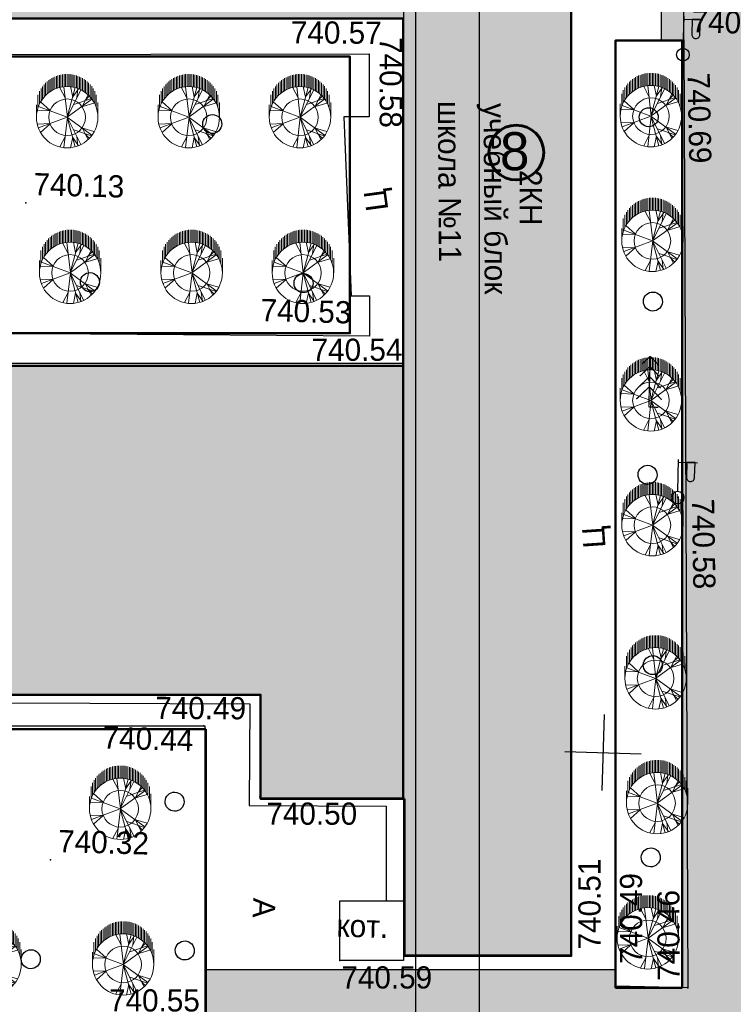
# Model space of a CAD drawing. Header units: millimetres. Extents: x -257011 to 237647566, y 2784933 to 6706507.
# Tile 26 of 256: x 10321845 to 10349974, y 2888420 to 2927237. Entities that reach past the tile are written whole.
import ezdxf
from ezdxf import colors
from ezdxf.entities.mleader import LeaderData, LeaderLine
from ezdxf.lldxf.tags import DXFTag
from ezdxf.math import Vec2, Vec3

# ---------------------------------------------------------------- set-up
doc = ezdxf.new("R2010")
doc.units = ezdxf.units.MM
doc.header["$LTSCALE"] = 1000
doc.header["$PDMODE"] = 32
doc.header["$PDSIZE"] = 0.3
for name, pattern in [('Д_ТРОТ_ТРУБА', [3, 1.5, -1.5]), ('ДОРОГИ_СТРОЯЩ', [9, 8, -1]), ('Контура низ откосов  Штриховая 0.1-0.5 - - - - - - -', [0.6, 0.1, -0.5])]:
    doc.linetypes.add(name, pattern=pattern)
for name, color, linetype in [('(001) Сетка', 92, 'Continuous'), ('(002) Рамка', 7, 'Continuous'), ('(004) Точки рельефа', 7, 'Continuous'), ('(007) Здания', 7, 'Continuous'), ('(013) Газ', 40, 'ИК_Газопровод -------г--------'), ('(022) Возд. Линии', 7, 'Continuous'), ('(025) Дорога', 7, 'Continuous'), ('(035) Откосы', 7, 'Continuous'), ('(038) Деревья', 7, 'Continuous'), ('TREE', 74, 'Continuous')]:
    doc.layers.add(name, color=color, linetype=linetype)
doc.layers.add('.', color=7, linetype='Continuous', lineweight=15)
doc.layers.add('text', color=1, linetype='Continuous', lineweight=13)
doc.styles.add('ATTR', font='romans.shx', dxfattribs={"width": 0.8, "height": 0.470416})
doc.styles.add('BM-431', font='txt')
doc.styles.add('D-431', font='txt', dxfattribs={"width": 2})
doc.styles.add('iso', font='isocpeur.TTF')
doc.styles.add('P-131', font='txt')
doc.styles.add('Roman', font='romans')
doc.styles.get("Standard").update_dxf_attribs({"font": 'ARIALN.TTF'})
doc.styles.add('X_ISO', font='isocpeui.ttf')
tags = doc.linetypes.add('HOT_WATER_SUPPLY', pattern='A,12.7,-5.08,["HW",Standard,S=2.54,R=0,X=-2.54,Y=-1.27],-5.08', length=22.86).pattern_tags.tags
tags[6] = DXFTag(74, 10)
doc.linetypes.add('KANALIS_K', pattern='A,1,["<",Standard,S=1.8,R=0,X=-0.9,Y=-0.9],3,-1,["К",Standard,S=1.8,R=0,X=-0.9,Y=-0.9],-1,10', length=16)
doc.linetypes.add('ИК_Воздушка ------- --------', pattern='A,9,-0.6,["Z",Standard,S=1.2,R=70,X=0.6,Y=-0.65],-1', length=10.6)
doc.linetypes.add('ИК_Газопровод -------г--------', pattern='A,9,-0.6,["Г",Standard,S=1.2,R=0,X=0,Y=-0.6],-1.2', length=10.8)
doc.linetypes.add('ПОДПОРНАЯ СТЕНКА', pattern='A,2,["V",Standard,S=1.2,R=0,X=0,Y=-1.2],0.2,["V",Standard,S=0.8,R=0,X=0,Y=-0.8],0.25,["V",Standard,S=0.3,R=0,X=0,Y=-0.3],0.25', length=2.7)

# ---------------------------------------------------------------- blocks, each defined once
blk = doc.blocks.new('f')
at = {"layer": '(022) Возд. Линии'}
for points in [[(0, 0.25), (0, 1.5)], [(0, 1.4), (0.75, 1.4)]]:
    blk.add_lwpolyline(points, dxfattribs=at)
blk.add_lwpolyline([(0.4875, 0.65), (0.4875, 0.65, 0.4142136), (0.65, 0.8125), (0.65, 1.4), (0.325, 1.4), (0.325, 0.8125, 0.4142136)], format="xyb", close=True, dxfattribs=at)
blk.add_circle((0, 0), 0.25, dxfattribs=at)
blk = doc.blocks.new('d')
at = {"layer": '(038) Деревья', "color": 30}
blk.add_ellipse((0, 0), major_axis=(0.265, 0.265), ratio=1, start_param=5.497787, end_param=11.780972, dxfattribs=at)
blk = doc.blocks.new('ell')
at = {"const_width": 0.05}
for points in [[(0, 2), (-0.329, 1.671)], [(0, 0), (0, 2)], [(0, 2), (0.329, 1.671)], [(0, 1.6), (-0.386, 1.214)], [(0, 1.6), (0.386, 1.214)], [(0, 1.2), (-0.443, 0.757)], [(0, 1.2), (0.443, 0.757)], [(0, 0.8), (-0.5, 0.3)], [(0, 0.8), (0.5, 0.3)], [(0, 0), (0.375, 0)]]:
    blk.add_lwpolyline(points, dxfattribs=at)
blk = doc.blocks.new('Setka')
at = {"layer": '(001) Сетка'}
for p, q in [((0, 1.5), (0, -1.5)), ((-1.5, 0), (1.5, 0))]:
    blk.add_line(p, q, dxfattribs=at)
blk = doc.blocks.new('kjvklglhl')
at = {"layer": '(004) Точки рельефа'}
for p in [(392.209, 502.981), (392.192, 502.402), (379.826, 502.068), (366.459, 495.832), (379.382, 492.534), (381.525, 489.948), (392.472, 484.94), (376.228, 476.688), (374.046, 475.417), (376.34, 472.681), (368.16, 469.971), (388.79, 466.813), (379.683, 466.328), (390.575, 465.609), (393.417, 465.63)]:
    blk.add_point(p, dxfattribs=at)
at = {"layer": '(007) Здания'}
for points in [[(380.475, 527.413), (382.185, 466.617), (388.791, 466.802), (387.082, 527.599)], [(379.683, 466.328), (379.617, 468.68), (382.125, 468.75), (382.191, 466.398)]]:
    blk.add_lwpolyline(points, close=True, dxfattribs=at)
for points in [[(376.227, 476.706), (341.325, 475.724), (340.957, 488.799), (381.529, 489.94), (382.011, 472.802)], [(376.227, 476.706), (376.342, 472.642), (382.011, 472.802), (382.011, 472.802)]]:
    blk.add_lwpolyline(points, dxfattribs=at)
at = {"layer": '(013) Газ', "linetype": 'ИК_Воздушка ------- --------', "ltscale": 0.5, "flags": 128}
blk.add_lwpolyline([(344.329, 475.58), (375.842, 476.344), (375.939, 472.334), (381.325, 472.464), (381.43, 468.731)], dxfattribs=at)
at = {"layer": '(025) Дорога', "linetype": 'Контура низ откосов  Штриховая 0.1-0.5 - - - - - - -'}
blk.add_lwpolyline([(392.209, 502.981), (391.887, 516.738)], dxfattribs=at)
at = {"layer": '(025) Дорога', "linetype": 'Д_ТРОТ_ТРУБА', "flags": 128}
for points in [[(393.417, 465.63), (390.565, 465.619), (389.517, 502.905), (392.209, 502.981), (393.417, 465.63)], [(380.155, 490.956), (334.932, 490.013), (334.286, 500.732), (371.231, 501.827), (379.825, 502.082), (379.898, 499.61), (378.901, 499.581)], [(379.382, 492.534), (380.108, 492.556), (380.155, 490.956)], [(374.417, 463.962), (336.083, 462.055), (335.462, 474.337), (374.094, 475.423), (374.417, 463.962)]]:
    blk.add_lwpolyline(points, dxfattribs=at)
at = {"layer": '(035) Откосы', "linetype": 'ПОДПОРНАЯ СТЕНКА', "ltscale": 0.5, "flags": 128}
blk.add_lwpolyline([(378.901, 499.581), (379.382, 492.534)], dxfattribs=at)
at = {"layer": '(001) Сетка'}
blk.add_blockref('Setka', (389.817, 474.81), dxfattribs=at)
at = {"layer": '(022) Возд. Линии'}
for p in [(392.192, 502.402), (392.472, 484.94)]:
    blk.add_blockref('f', p, dxfattribs=at)
at = {"layer": '(038) Деревья', "color": 30, "linetype": 'Continuous'}
for p in [(390.913, 499.899), (373.721, 499.148), (369.079, 492.783), (377.495, 492.979), (391.282, 492.642), (391.263, 485.806), (391.682, 478.312), (372.991, 472.401), (391.814, 470.734), (373.557, 466.549), (367.5, 466.033)]:
    blk.add_blockref('d', p, dxfattribs=at)
at = {"layer": '(038) Деревья', "linetype": 'Continuous'}
blk.add_blockref('ell', (391.238, 488.48), dxfattribs=at)
at = {"layer": '(004) Точки рельефа', "style": 'D-431'}
for s, p in [('740.65', (392.497, 503.296)), ('740.13', (366.747, 496.147)), ('740.53', (375.834, 491.439)), ('740.44', (370.086, 474.413)), ('740.32', (368.447, 470.286))]:
    blk.add_text(s, height=0.875, dxfattribs=at).set_placement(p)
for s, rotation, p in [('740.57', 1.293, (376.73, 502.413)), ('740.58', 271.6107, (380.225, 502.76)), ('740.69', 272.7367, (392.393, 501.692)), ('740.54', 1.6994, (377.9, 489.922)), ('740.58', 272.5227, (393.038, 484.916)), ('740.49', 1.3781, (372.136, 475.639)), ('740.50', 1.6107, (376.631, 471.594)), ('740.51', 91.6107, (389.938, 467.05)), ('740.49', 91.7235, (391.596, 466.531)), ('740.46', 91.8523, (393.093, 465.907)), ('740.59', 1.6107, (379.769, 465.223)), ('740.55', 1.6107, (370.64, 464.061))]:
    blk.add_text(s, height=0.875, rotation=rotation, dxfattribs=at).set_placement(p)
at = {"layer": '(007) Здания', "color": 0}
for s, rotation, style, p in [('школа №11', 272, 'BM-431', (382.587, 500.304)), ('учебный блок', 272, 'BM-431', (384.386, 500.272)), ('2КН', 271.6107, 'P-131', (385.883, 497.681))]:
    blk.add_text(s, height=0.88, rotation=rotation, dxfattribs=dict(at, style=style)).set_placement(p)
at = {"layer": '(007) Здания', "color": 0, "linetype": 'Continuous', "style": 'BM-431'}
blk.add_text('кот.', height=0.88, dxfattribs=at).set_placement((379.512, 467.266))
at = {"layer": '(025) Дорога', "linetype": 'ДОРОГИ_СТРОЯЩ', "style": 'BM-431'}
for s, rotation, p in [('Ц', 99.3824, (380.758, 495.972)), ('Ц', 95.5906, (389.69, 482.899)), ('A', 270, (376.196, 468.706))]:
    blk.add_text(s, height=0.875, rotation=rotation, dxfattribs=at).set_placement(p)
blk = doc.blocks.new('dhdyfh')
at = {"layer": 'TREE', "color": 92, "lineweight": 20}
for p, q in [((10253914, 5666083), (10253914, 5666567)), ((10253975, 5666109), (10253975, 5666601)), ((10254035, 5666629), (10254035, 5666140)), ((10254096, 5666652), (10254096, 5666163)), ((10254156, 5666184), (10254156, 5666675)), ((10254217, 5666691), (10254217, 5666204)), ((10254277, 5666217), (10254277, 5666705)), ((10254338, 5666714), (10254338, 5666227)), ((10254398, 5666235), (10254398, 5666724)), ((10254459, 5666724), (10254459, 5666238)), ((10254519, 5666243), (10254519, 5666724)), ((10254580, 5666724), (10254580, 5666240)), ((10254640, 5666233), (10254640, 5666724)), ((10254701, 5666717), (10254701, 5666227)), ((10254761, 5666215), (10254761, 5666706)), ((10254822, 5666693), (10254822, 5666199)), ((10254882, 5666186), (10254882, 5666674)), ((10254943, 5666652), (10254943, 5666166)), ((10255003, 5666140), (10255003, 5666629)), ((10255064, 5666601), (10255064, 5666114)), ((10255125, 5666081), (10255125, 5666565)), ((10253491, 5665666), (10253491, 5666158)), ((10253551, 5665761), (10253551, 5666240)), ((10253612, 5665831), (10253612, 5666323)), ((10253672, 5665895), (10253672, 5666384)), ((10253733, 5665949), (10253733, 5666439)), ((10253793, 5665998), (10253793, 5666487)), ((10253854, 5666529), (10253854, 5666039)), ((10254443, 5665800), (10254236, 5666193)), ((10254532, 5665031), (10254393, 5666223)), ((10254522, 5665028), (10254837, 5666198)), ((10254739, 5665821), (10254650, 5666236)), ((10254739, 5665828), (10254966, 5666152)), ((10254897, 5665793), (10254946, 5666154)), ((10255185, 5666529), (10255185, 5666042)), ((10255246, 5665998), (10255246, 5666487)), ((10255306, 5666441), (10255306, 5665949)), ((10255367, 5665893), (10255367, 5666384)), ((10255427, 5666323), (10255427, 5665828)), ((10255488, 5665756), (10255488, 5666256)), ((10255548, 5666158), (10255548, 5665664)), ((10253370, 5665419), (10253370, 5665908)), ((10253430, 5665555), (10253430, 5666052)), ((10254522, 5665031), (10255054, 5666100)), ((10254778, 5665531), (10255478, 5665762)), ((10255123, 5665467), (10255340, 5665898)), ((10255212, 5665677), (10255390, 5665854)), ((10255609, 5665574), (10255609, 5666055)), ((10255669, 5665911), (10255669, 5665409)), ((10253309, 5665030), (10253309, 5665514)), ((10254519, 5665030), (10253387, 5665451)), ((10253851, 5665290), (10253466, 5665636)), ((10254522, 5665028), (10255488, 5665736)), ((10255133, 5665459), (10255577, 5665590)), ((10255730, 5665030), (10255730, 5665615)), ((10253851, 5665282), (10253348, 5665297))]:
    blk.add_line(p, q, dxfattribs=at)
at = {"layer": 'TREE', "color": 30, "lineweight": 20, "true_color": 0xf8991e}
for p, q in [((10254519, 5665030), (10253387, 5664608)), ((10254532, 5665028), (10254393, 5663836)), ((10254522, 5665031), (10254837, 5663861)), ((10254522, 5665031), (10255488, 5664323)), ((10254522, 5665028), (10255054, 5663959)), ((10253851, 5664777), (10253348, 5664762)), ((10253851, 5664769), (10253466, 5664423)), ((10255123, 5664592), (10255340, 5664161)), ((10255133, 5664600), (10255577, 5664469)), ((10254443, 5664259), (10254236, 5663866)), ((10254739, 5664238), (10254650, 5663823)), ((10254739, 5664231), (10254966, 5663908)), ((10254778, 5664528), (10255478, 5664297)), ((10254897, 5664266), (10254946, 5663905)), ((10255212, 5664382), (10255390, 5664205))]:
    blk.add_line(p, q, dxfattribs=at)
blk.add_circle((10254519, 5665030), 1210, dxfattribs=at)
at = {"layer": 'TREE', "color": 92, "lineweight": 20}
blk.add_circle((10254519, 5665030), 720, dxfattribs=at)
at = {"layer": 'TREE', "color": 30, "lineweight": 20, "true_color": 0xf8991e, "style": 'ATTR', "width": 0.8, "flags": 9}
for p in [(10254522, 5665031), (10254522, 5665028)]:
    blk.add_attdef('ESTCODE', p, '', height=14.1, rotation=90, dxfattribs=at)

msp = doc.modelspace()

# ---------------------------------------------------------------- hatches: boundary and pattern name
at = {"layer": '.', "lineweight": 50, "ltscale": 1000, "transparency": 33554687}
h = msp.add_hatch(color=256, dxfattribs=at)
h.dxf.hatch_style = 1
h.set_gradient(color1=(132, 132, 132), color2=(132, 132, 132), tint=1)
edge = h.paths.add_edge_path()
edge.add_line((10293223.125, 2887097.343), (10329186.014, 2887873.601))
edge.add_line((10329186.014, 2887873.601), (10329186.014, 2889786.184))
edge.add_line((10329186.014, 2889786.184), (10345328.474, 2889786.184))
edge.add_line((10345328.474, 2889786.184), (10345328.474, 2889069.602))
edge.add_line((10345328.474, 2889069.602), (10347954.841, 2889069.602))
edge.add_line((10347954.841, 2889069.602), (10347954.841, 2926419.848))
edge.add_line((10347954.841, 2926419.848), (10347139.448, 2926435.118))
edge.add_line((10347139.448, 2926435.118), (10347165.137, 2940197.067))
edge.add_line((10347165.137, 2940197.067), (10348005.201, 2940197.067))
edge.add_line((10348005.201, 2940197.067), (10348005.201, 2952555.638))
edge.add_line((10348005.201, 2952555.638), (10292340.841, 2952555.638))
edge.add_arc((10292404.198, 2951154.347), 1402.722, 92.5888027, 177.7762916)
edge.add_line((10291002.532, 2951208.775), (10291002.532, 2956666.893))
edge.add_line((10291002.532, 2956666.893), (10354910.944, 2956012.625))
edge.add_line((10354910.944, 2956012.625), (10354910.944, 2943463.996))
edge.add_line((10354910.944, 2943463.996), (10357685.763, 2943463.996))
edge.add_line((10357685.763, 2943463.996), (10357664.748, 2923255.6))
edge.add_line((10357664.748, 2923255.6), (10354780.689, 2923252.584))
edge.add_line((10354780.689, 2923252.584), (10354815.475, 2889991.17))
edge.add_line((10354815.475, 2889991.17), (10364775.188, 2890241.427))
edge.add_line((10364775.188, 2890241.427), (10366601.321, 2890153.161))
edge.add_line((10366601.321, 2890153.161), (10366558.958, 2889276.712))
edge.add_line((10366558.958, 2889276.712), (10366382.939, 2885635.093))
edge.add_line((10366382.939, 2885635.093), (10363039.34, 2885902.047))
edge.add_line((10363039.34, 2885902.047), (10362828.153, 2884131.001))
edge.add_line((10362828.153, 2884131.001), (10292673.993, 2882603.341))
edge.add_line((10292673.993, 2882603.341), (10291253.598, 2881842.195))
edge.add_line((10291253.598, 2881842.195), (10288491.666, 2878445.861))
edge.add_line((10288491.666, 2878445.861), (10286502.532, 2879832.131))
edge.add_line((10286502.532, 2879832.131), (10286502.532, 2928681.172))
edge.add_line((10286502.532, 2928681.172), (10291002.532, 2928681.172))
edge.add_line((10291002.532, 2928681.172), (10291002.532, 2889129.011))
edge.add_arc((10293100.291, 2889192.464), 2098.718, 181.732534, 273.3553239)
at = {"linetype": 'KANALIS_K', "ltscale": 1000}
h = msp.add_hatch(dxfattribs=at)
h.set_pattern_fill('JIS_STN_1E', color=252, scale=550, angle=266, style=0)
h.set_pattern_definition([(311, (0, -2762778.6), (415.09027, 360.832466), []), (311, (-27.05, -2763165.4), (415.09027, 360.832466), [550, -275])])
h.paths.add_polyline_path([(10295566.291, 2940087.651), (10330406.656, 2940087.651), (10330406.656, 2943717.685), (10336964.246, 2943717.685), (10336964.246, 2951187.718), (10343588.191, 2951187.718), (10343595.48, 2936579.655), (10347134.396, 2936579.655), (10347134.396, 2929977.641), (10343588.191, 2929977.641), (10343588.191, 2890329.034), (10337006.799, 2890329.034), (10337006.799, 2896518.518), (10331341.596, 2896518.518), (10331341.596, 2900620.813), (10296502.532, 2900620.813), (10296502.532, 2913591.626), (10336961.338, 2913591.626), (10336961.338, 2927289.436), (10295566.291, 2927289.436)])
at = {"lineweight": 50}
h = msp.add_hatch(color=1, dxfattribs=at)
h.set_gradient(color1=(255, 255, 255), one_color=1, tint=1)
h.paths.add_polyline_path([(10340338.773, 2921998.977, 1), (10342500.119, 2921998.977, 1)])

# ---------------------------------------------------------------- linework, layer by layer
at = {"layer": '(002) Рамка', "color": 0, "lineweight": 60, "ltscale": 1000}
msp.add_circle((10341419.446, 2921998.977), 1080.673, dxfattribs=at)
at = {"lineweight": 50, "ltscale": 1000}
msp.add_line((10336961.338, 2913591.626), (10336961.338, 2896518.518), dxfattribs=at)
at = {"lineweight": 30, "ltscale": 1000}
msp.add_lwpolyline([(10329186.014, 2887873.601), (10329186.014, 2889786.184), (10345328.474, 2889786.184), (10345328.474, 2889069.602), (10347954.841, 2889069.602), (10347954.841, 2926419.848), (10347139.448, 2926435.118), (10347165.137, 2940197.067), (10348005.201, 2940197.067), (10348005.201, 2952555.638), (10293817.543, 2952555.638), (10292403.067, 2952556.438)], dxfattribs=at)
at = {"lineweight": 50, "ltscale": 1000}
msp.add_lwpolyline([(10295566.291, 2940087.651), (10330406.656, 2940087.651), (10330406.656, 2943717.685), (10336964.246, 2943717.685), (10336964.246, 2951187.718), (10343588.191, 2951187.718), (10343588.191, 2890329.034), (10337006.799, 2890329.034), (10337006.799, 2896518.518), (10331341.596, 2896518.518), (10331341.596, 2900620.813), (10296502.532, 2900620.813), (10296502.532, 2913591.626), (10336961.338, 2913591.626), (10336961.338, 2927289.436), (10295566.291, 2927289.436), (10295566.291, 2940087.651)], dxfattribs=at)
for points in [[(10345336.459, 2889069.602), (10347954.841, 2889069.602), (10347954.841, 2926419.848), (10345336.459, 2926419.848)], [(10291002.532, 2925782.751), (10334860.708, 2925782.751), (10334860.708, 2914876.761), (10291002.532, 2914876.761)]]:
    msp.add_lwpolyline(points, close=True, dxfattribs=at)
msp.add_lwpolyline([(10329186.014, 2899270.677), (10291002.532, 2899270.677), (10291002.532, 2889129.011, 0.422533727), (10293223.125, 2887097.343), (10329186.014, 2887873.601)], format="xyb", close=True, dxfattribs=at)
at = {"layer": 'Defpoints', "color": 4}
msp.add_lwpolyline([(10191472.083, 2994932.972), (10191472.083, 2784932.972), (10339972.083, 2784932.972), (10339972.083, 2994932.972)], close=True, dxfattribs=at)
at = {"layer": 'Defpoints', "color": 6}
msp.add_lwpolyline([(10337441.78, 2994932.972), (10337441.78, 2784932.972), (10485941.78, 2784932.972), (10485941.78, 2994932.972)], close=True, dxfattribs=at)

# ---------------------------------------------------------------- block references
at = {"lineweight": 5, "xscale": 999.9999999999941, "yscale": 999.9999999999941, "zscale": 999.9999999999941, "rotation": 358.3893224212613}
msp.add_blockref('kjvklglhl', (9941829.75, 2434677.112), dxfattribs=at)
at = {"lineweight": 50}
for p in [(69195.732, -2741638.247), (73988.753, -2741638.247), (78374.728, -2741638.247), (92207.461, -2741595.633), (92267.172, -2746514.735), (69312.155, -2747775.311), (74105.176, -2747775.311), (78491.151, -2747775.311), (92207.461, -2752802.534), (92267.172, -2757721.635), (92390.683, -2763760.089), (71286.398, -2768902.224), (92450.394, -2768679.191), (92085.71, -2774009.304), (66177.995, -2775039.288), (71402.821, -2775039.288)]:
    msp.add_blockref('dhdyfh', p, dxfattribs=at)

# ---------------------------------------------------------------- texts
at = {"color": 7, "ltscale": 30, "insert": (10049091.702, 2929588.156, -75415.319), "char_height": 1784.436705, "width": 106220.7207, "attachment_point": 1, "style": 'X_ISO'}
msp.add_mtext('                               ПОЯСНИТЕЛЬНАЯ ЗАПИСКА\\P\\pi4401.50942;    Проект энергоснабжения {\\C256; Samarqand viloyati Toyloq tumani "Хоnсhоrbоg\'" МFY dagi 11-son maktabni rekonstruksiya qilish. (360 o\'quvchi o\'rinli qo\'shimcha bino qurish).\\P\\pi0;}выполнен на основании ТУ САМ ПТЭС за №18238252188 от  01.07.2026 г.       \\P    Установленная мощность Ру=93,4 кВт.\\P    Расчетная мощность Рр=84 кВт.    \\P    По надежности энергоснабжение объект относятся к потребителям II категории.\\P    {\\C256;Точкой подключения основного источника электроснабжения принять ближайшую существующую в./в опору ВЛ-10 кВ фид. "\\C0;233\\C256;", на которой необходимо установить ПМ-10, ВЛ-10 кВ выполнено кабелем АПвПу-3(1х70) мм2 длиной 60 м в траншее в земле до проектного ТП.}\\P    Предусмотрена установка ТП-ГКТП с ТМ-100кВА.\\P    От ТП предусмотрена прокладка кабеля {\\C0;АВВГ} разного сечения в траншее в земле  до щитов объекта.  \\P    {\\C256;\\c0;Для резервного энергоснабжения теплонососа предусмотрена установка ДЭС мощностью 10 кВт. \\P\\C256;   } Наружное освещение территории объекта выполнено LED светильниками на установленными на металлических опорах. Управление наружным освещением предусмотрено комплектно.\\P    Кабели прокладываются в траншее на глубину 0,7 м от планировочной отметки земли в слое песка по 10см в каждую сторону. Все пересечения и сближении кабельных линий с подземными инженерными коммуникациями выполнить согласно норм и в местах пересечения кабель проложить в а/цементных трубах Д=100мм.                                         \\P    Учет электроэнергии предусмотрен электронным активно-реактивным счетчикам ЕХ-518 прямого включения с системой АИИСКУЭ на н./в. щите  проектного ТП, установленного в отдельном запирающемся  шкафу. \\P     Проектом предусмотрен контур заземления проектной  трансформаторной подстанции, всех щитов, ГРЩ и ДЭС. Сопротивление  растеканию тока не должно превышать 4 ома для ТП, всех  щитов, ГРЩ,  ДЭС.\\P  При производстве электромонтажных работ выполнять требования ПУЭ и ПТБ.', dxfattribs=at)
at = {"color": 250, "insert": (10341939.35, 2922042.308, 0), "char_height": 1500, "width": 156685.73039, "attachment_point": 6, "style": 'Roman'}
msp.add_mtext('\\pt64500;{\\fArial|b0|i0|c0|p34;8}', dxfattribs=at)
at = {"layer": 'text', "color": 7, "linetype": 'HOT_WATER_SUPPLY', "lineweight": 40, "ltscale": 500, "insert": (9988811.88, 2926147.228), "char_height": 1500, "width": 43130.04732, "attachment_point": 1, "style": 'iso'}
msp.add_mtext('\\pi10546;Ведомость рабочих черчежей', dxfattribs=at)

# ---------------------------------------------------------------- next in the draw order: leaders
at = {"ltscale": 250}
ml = msp.add_multileader_mtext('Standard', dxfattribs=at)
ml.set_content('АВВГ-(4x35) мм2 L=96 на Теплоносос\\Pв ПВХ тр.в траншее в земле. от {\\C0;ТП}', color=256, style='X_ISO')
ml.set_leader_properties()
ml.build(insert=Vec2(0, 0))
ml.multileader.update_dxf_attribs({"text_left_attachment_type": 6, "text_right_attachment_type": 6, "dogleg_length": 0.002, "arrow_head_size": 470.717, "scale": 500})
ctx = ml.context
ctx.base_point, ctx.scale, ctx.char_height, ctx.arrow_head_size, ctx.landing_gap_size, ctx.plane_origin, ctx.plane_x_axis, ctx.plane_y_axis = Vec3(10608578.136, 2963984.565), 500, 784.52892, 470.717, 0, Vec3(10593163.695, 2941475.424), Vec3(0.999942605, 0.010713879), Vec3(-0.010713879, 0.999942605)
ctx.left_attachment, ctx.right_attachment, ctx.text_align_type = 6, 6, 1
notes = []
notes.append((ctx, [(1, (1, 1, 0), (10608577.509, 2963984.558), (0.999942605, 0.010713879), 0.628, [(1, [(10603694.136, 2953153.697)], 0, [])])]))
ctx.mtext.insert, ctx.mtext.text_direction, ctx.mtext.rotation, ctx.mtext.width, ctx.mtext.alignment, ctx.mtext.flow_direction = Vec3(10618177.731, 2965107.365), Vec3(0.999942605, 0.010713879), 0.010714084, 19312.2629, 2, 5
ctx.mtext.has_bg_fill, ctx.mtext.bg_color, ctx.mtext.bg_scale_factor, ctx.mtext.bg_transparency, ctx.mtext.use_window_bg_color = 1, -1023410172, 1.1, 0, 0
for ctx, leaders in notes:
    for number, flags, end, landing, length, lines in leaders:
        leader = LeaderData()
        leader.index, (leader.has_last_leader_line, leader.has_dogleg_vector, leader.attachment_direction) = number, flags
        leader.last_leader_point, leader.dogleg_vector, leader.dogleg_length = Vec3(end), Vec3(landing), length
        for number, points, colour, breaks in lines:
            line = LeaderLine()
            line.index, line.vertices, line.color, line.breaks = number, Vec3.list(points), colors.encode_raw_color(colour), breaks
            leader.lines.append(line)
        ctx.leaders.append(leader)

doc.saveas('drawing.dxf')
